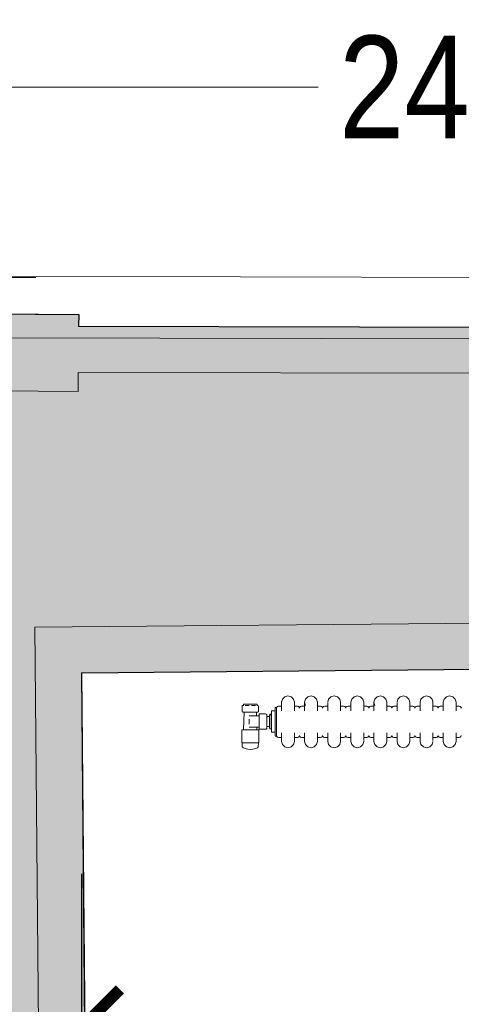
# Model space of a CAD drawing. Extents: x -6068 to 35118, y -17738 to 67348.
# Tile 217 of 243: x 54 to 140, y 23852 to 24043. Entities that reach past the tile are written whole.
import ezdxf

# ---------------------------------------------------------------- set-up
doc = ezdxf.new("R2010")
doc.units = 0
doc.header["$LTSCALE"] = 15
doc.linetypes.add('Continua', pattern=[0])
doc.linetypes.add('Cui_CONTINU', pattern=[0])
doc.layers.get('0').update_dxf_attribs({"linetype": 'CONTINUOUS'})
doc.layers.get('DEFPOINTS').update_dxf_attribs({"linetype": 'CONTINUOUS'})
for name, color, linetype, lineweight, true_color in [('Bloc 3D - Dessin - NIVEAUX - Style par défaut', 7, 'Continua', 0, 0x000000), ('EDL-Mesures et Cotes', 7, 'Continua', 0, 0xc0c0c0), ('Enveloppe - NIVEAUX - Style par défaut', 7, 'Continua', 0, 0x000000), ('Extrusion Solide - NIVEAUX - Style par défaut', 7, 'Continua', 0, 0x000000)]:
    doc.layers.add(name, color=color, linetype=linetype, lineweight=lineweight, true_color=true_color)
for name, color, linetype in [('EDL_COUVERTURE maçonnerie', 5, 'CONTINUOUS'), ('EDL_NIVEAU 1 murs & cloisons', 5, 'CONTINUOUS'), ('PIS-côtes fond de plan', 8, 'Cui_CONTINU'), ('PIS-fond de plan', 7, 'Cui_CONTINU')]:
    doc.layers.add(name, color=color, linetype=linetype)
doc.styles.add('Arial Narrow', font='ARIALN.TTF')
doc.dimstyles.new('Côtes (ech cm) PIS', dxfattribs={"dimscale": 0, "dimtxt": 20, "dimasz": 15, "dimexe": 5, "dimexo": 5, "dimgap": 5, "dimtad": 0, "dimtih": 1, "dimtoh": 1, "dimdec": 0, "dimtxsty": 'Arial Narrow', "dimblk": 'ARCHTICK', "dimcen": 0, "dimclrd": 256, "dimclre": 256, "dimclrt": 256, "dimadec": 0, "dimazin": 0, "dimtfac": 1, "dimtdec": 0, "dimtmove": 2, "dimatfit": 3, "dimfxl": 30, "dimfxlon": 1, "dimlwd": 0, "dimarcsym": 0})

# ---------------------------------------------------------------- blocks, each defined once
blk = doc.blocks.new('EDP_Niveau 1_2025 09 17')
at = {"layer": 'EDL_COUVERTURE maçonnerie', "linetype": 'Continuous', "ltscale": 0.08}
h = blk.add_hatch(color=9, dxfattribs=at)
h.dxf.hatch_style = 1
h.paths.add_polyline_path([(253.77, -14.68), (253.77, -18.68), (256.77, -19.07), (253.16, -37.17), (258.87, -37.12), (258.95, -46.12), (252.43, -46.18), (250.02, -82.2), (66.35, -83.89), (68.04, -267.05), (43.06, -270.18), (43.06, -276.05), (34.12, -276.05), (34.12, -263.48), (18.32, -263.39), (18.33, -260.42), (14.33, -260.39), (14.47, -235.14), (15.57, -235.14), (16.36, -150.48), (17.14, -65.82), (14.22, -65.8), (14.59, -13.65), (65.82, -14.04), (65.81, -16.29), (230.04, -16.69), (230.04, -14.66), (253.77, -14.68)])
at = {"layer": 'Bloc 3D - Dessin - NIVEAUX - Style par défaut', "color": 32, "linetype": 'Continua', "lineweight": 0, "ltscale": 0.1, "true_color": 0xd1591a}
for p, q in [((97.94, -90.21), (97.94, -89.93)), ((97.94, -89.93), (98.02, -89.93)), ((98.02, -89.93), (98.25, -89.93)), ((98.25, -89.93), (98.6, -89.93)), ((98.6, -89.93), (99.04, -89.93)), ((99.04, -89.93), (99.5, -89.93)), ((99.5, -89.93), (99.94, -89.93)), ((99.94, -89.93), (100.29, -89.93)), ((100.29, -89.93), (100.52, -89.93)), ((100.52, -89.93), (100.6, -89.93)), ((100.6, -89.93), (100.6, -90.21)), ((105.53, -88.94), (105.36, -89.57)), ((105.36, -89.79), (105.36, -89.57)), ((105.36, -89.62), (105.36, -89.75)), ((105.36, -89.94), (105.36, -89.75)), ((105.36, -90.2), (105.36, -89.94)), ((105.98, -88.49), (105.53, -88.94)), ((106.61, -88.32), (105.98, -88.49)), ((107.23, -88.49), (106.61, -88.32)), ((107.69, -88.94), (107.23, -88.49)), ((107.86, -89.57), (107.69, -88.94)), ((107.86, -89.62), (107.86, -89.57)), ((107.86, -89.75), (107.86, -89.62)), ((107.86, -89.94), (107.86, -89.75)), ((107.86, -90.2), (107.86, -89.94)), ((110.03, -88.94), (109.86, -89.57)), ((109.86, -89.62), (109.86, -89.57)), ((109.86, -89.79), (109.86, -89.57)), ((109.86, -89.57), (110.03, -90.19)), ((109.86, -89.94), (109.86, -89.75)), ((109.86, -90.2), (109.86, -89.94)), ((110.48, -88.49), (110.03, -88.94)), ((111.11, -88.32), (110.48, -88.49)), ((111.73, -88.49), (111.11, -88.32)), ((112.19, -88.94), (111.73, -88.49)), ((112.36, -89.57), (112.19, -88.94)), ((112.36, -89.75), (112.36, -89.62)), ((112.36, -89.94), (112.36, -89.75)), ((112.36, -90.2), (112.36, -89.94)), ((114.53, -88.94), (114.36, -89.57)), ((114.36, -89.62), (114.36, -89.57)), ((114.36, -89.94), (114.36, -89.75)), ((114.36, -90.2), (114.36, -89.94)), ((114.98, -88.49), (114.53, -88.94)), ((115.61, -88.32), (114.98, -88.49)), ((116.23, -88.49), (115.61, -88.32)), ((116.69, -88.94), (116.23, -88.49)), ((116.86, -89.57), (116.69, -88.94)), ((116.86, -89.62), (116.86, -89.57)), ((116.86, -89.75), (116.86, -89.62)), ((116.86, -89.94), (116.86, -89.75)), ((116.86, -90.2), (116.86, -89.94)), ((119.03, -88.94), (118.86, -89.57)), ((118.86, -89.62), (118.86, -89.75)), ((118.86, -89.94), (118.86, -89.75)), ((118.86, -90.2), (118.86, -89.94)), ((119.48, -88.49), (119.03, -88.94)), ((120.11, -88.32), (119.48, -88.49)), ((120.73, -88.49), (120.11, -88.32)), ((121.19, -88.94), (120.73, -88.49)), ((121.36, -89.57), (121.19, -88.94)), ((121.36, -89.62), (121.36, -89.57)), ((121.36, -89.75), (121.36, -89.62)), ((121.36, -89.94), (121.36, -89.75)), ((121.36, -90.2), (121.36, -89.94)), ((123.53, -88.94), (123.36, -89.57)), ((123.36, -89.62), (123.36, -89.57)), ((123.36, -89.57), (123.53, -90.19)), ((123.36, -89.79), (123.36, -89.57)), ((123.36, -89.94), (123.36, -89.75)), ((123.36, -90.2), (123.36, -89.94)), ((123.98, -88.49), (123.53, -88.94)), ((124.61, -88.32), (123.98, -88.49)), ((125.23, -88.49), (124.61, -88.32)), ((125.69, -88.94), (125.23, -88.49)), ((125.86, -89.57), (125.69, -88.94)), ((125.86, -89.75), (125.86, -89.62)), ((125.86, -89.94), (125.86, -89.75)), ((125.86, -90.2), (125.86, -89.94)), ((128.03, -88.94), (127.86, -89.57)), ((127.86, -89.62), (127.86, -89.57)), ((127.86, -89.94), (127.86, -89.75)), ((127.86, -90.2), (127.86, -89.94)), ((128.49, -88.49), (128.03, -88.94)), ((129.11, -88.32), (128.49, -88.49)), ((129.73, -88.49), (129.11, -88.32)), ((130.19, -88.94), (129.73, -88.49)), ((130.36, -89.57), (130.19, -88.94)), ((130.36, -89.62), (130.36, -89.57)), ((130.36, -89.75), (130.36, -89.62)), ((130.36, -89.94), (130.36, -89.75)), ((130.36, -90.2), (130.36, -89.94)), ((132.53, -88.94), (132.36, -89.57)), ((132.36, -89.62), (132.36, -89.75)), ((132.36, -89.94), (132.36, -89.75)), ((132.36, -90.2), (132.36, -89.94)), ((132.99, -88.49), (132.53, -88.94)), ((133.61, -88.32), (132.99, -88.49)), ((134.23, -88.49), (133.61, -88.32)), ((134.69, -88.94), (134.23, -88.49)), ((134.86, -89.57), (134.69, -88.94)), ((134.86, -89.62), (134.86, -89.57)), ((134.86, -89.75), (134.86, -89.62)), ((134.86, -89.94), (134.86, -89.75)), ((134.86, -90.2), (134.86, -89.94)), ((137.03, -88.94), (136.86, -89.57)), ((136.86, -89.62), (136.86, -89.57)), ((136.86, -89.79), (136.86, -89.57)), ((136.86, -89.94), (136.86, -89.75)), ((136.86, -90.2), (136.86, -89.94)), ((137.49, -88.49), (137.03, -88.94)), ((138.11, -88.32), (137.49, -88.49)), ((138.73, -88.49), (138.11, -88.32)), ((139.19, -88.94), (138.73, -88.49)), ((139.36, -89.57), (139.19, -88.94)), ((139.36, -89.75), (139.36, -89.62)), ((139.36, -89.94), (139.36, -89.75)), ((139.36, -90.2), (139.36, -89.94)), ((97.75, -90.21), (97.67, -90.28)), ((97.67, -90.28), (97.67, -91.43)), ((97.67, -91.43), (97.81, -91.5)), ((98.02, -90.21), (97.75, -90.21)), ((97.81, -91.5), (98.06, -91.5)), ((98.02, -90.21), (97.94, -90.21)), ((97.95, -94.92), (98.06, -91.5)), ((98.06, -91.5), (98.54, -91.5)), ((98.25, -90.21), (98.6, -90.21)), ((98.51, -90.21), (98.25, -90.21)), ((99.04, -90.21), (98.51, -90.21)), ((98.54, -91.5), (100, -91.5)), ((100.03, -90.21), (99.5, -90.21)), ((100.29, -90.21), (99.94, -90.21)), ((100, -91.5), (100.47, -91.5)), ((100.29, -90.21), (100.03, -90.21)), ((100.49, -92.21), (100.47, -91.5)), ((100.47, -91.5), (100.72, -91.5)), ((100.78, -90.21), (100.52, -90.21)), ((100.72, -91.5), (100.87, -91.43)), ((100.87, -90.28), (100.87, -91.43)), ((101, -91.82), (102.21, -91.82)), ((101, -92.11), (101, -91.82)), ((102.21, -91.82), (102.36, -91.86)), ((102.36, -91.86), (102.46, -91.96)), ((102.46, -91.96), (102.49, -92.11)), ((102.98, -92.01), (103.4, -92.01)), ((102.98, -92.27), (102.98, -92.01)), ((103.4, -91.89), (103.04, -91.89)), ((103.04, -92.08), (103.04, -91.94)), ((103.4, -91.24), (104.13, -91.24)), ((103.4, -92.04), (103.4, -91.24)), ((103.4, -92.27), (103.4, -92.04)), ((104.36, -90.57), (104.13, -90.57)), ((104.13, -90.62), (104.13, -90.57)), ((104.13, -90.78), (104.13, -90.62)), ((104.13, -91.04), (104.13, -90.78)), ((104.13, -91.39), (104.13, -91.04)), ((104.13, -91.81), (104.13, -91.39)), ((104.13, -92.3), (104.13, -91.81)), ((104.41, -90.52), (104.36, -90.72)), ((104.36, -90.62), (104.36, -90.78)), ((104.36, -90.78), (104.36, -91.04)), ((104.36, -91.04), (104.36, -91.39)), ((104.36, -91.39), (104.36, -91.81)), ((104.36, -91.81), (104.36, -92.3)), ((104.41, -90.52), (104.56, -90.37)), ((104.56, -90.37), (104.76, -90.32)), ((105.36, -90.32), (104.76, -90.32)), ((105.36, -90.5), (105.36, -90.2)), ((105.36, -90.9), (105.36, -90.5)), ((105.36, -91.21), (105.36, -90.9)), ((107.86, -90.5), (107.86, -90.2)), ((107.86, -90.32), (108.46, -90.32)), ((107.86, -90.9), (107.86, -90.5)), ((107.86, -91.21), (107.86, -90.9)), ((107.86, -91.21), (107.86, -90.9)), ((108.66, -90.37), (108.46, -90.32)), ((108.81, -90.52), (108.66, -90.37)), ((108.86, -90.72), (108.81, -90.52)), ((108.91, -90.52), (108.86, -90.72)), ((108.91, -90.52), (109.06, -90.37)), ((109.06, -90.37), (109.26, -90.32)), ((109.86, -90.32), (109.26, -90.32)), ((109.86, -90.5), (109.86, -90.2)), ((109.86, -90.9), (109.86, -90.5)), ((109.86, -91.21), (109.86, -90.9)), ((112.36, -90.5), (112.36, -90.2)), ((112.36, -90.32), (112.96, -90.32)), ((112.36, -90.9), (112.36, -90.5)), ((112.36, -91.21), (112.36, -90.9)), ((113.16, -90.37), (112.96, -90.32)), ((113.31, -90.52), (113.16, -90.37)), ((113.36, -90.72), (113.31, -90.52)), ((113.41, -90.52), (113.36, -90.72)), ((113.41, -90.52), (113.56, -90.37)), ((113.56, -90.37), (113.76, -90.32)), ((114.36, -90.32), (113.76, -90.32)), ((114.36, -90.5), (114.36, -90.2)), ((114.36, -90.9), (114.36, -90.5)), ((114.36, -91.21), (114.36, -90.9)), ((116.86, -90.5), (116.86, -90.2)), ((116.86, -90.32), (117.46, -90.32)), ((116.86, -90.9), (116.86, -90.5)), ((116.86, -91.21), (116.86, -90.9)), ((116.86, -91.21), (116.86, -90.9)), ((117.66, -90.37), (117.46, -90.32)), ((117.81, -90.52), (117.66, -90.37)), ((117.86, -90.72), (117.81, -90.52)), ((117.91, -90.52), (117.86, -90.72)), ((117.91, -90.52), (118.06, -90.37)), ((118.06, -90.37), (118.26, -90.32)), ((118.86, -90.32), (118.26, -90.32)), ((118.86, -90.5), (118.86, -90.2)), ((118.86, -90.9), (118.86, -90.5)), ((118.86, -91.21), (118.86, -90.9)), ((121.36, -90.5), (121.36, -90.2)), ((121.36, -90.32), (121.96, -90.32)), ((121.36, -90.9), (121.36, -90.5)), ((121.36, -91.21), (121.36, -90.9)), ((121.36, -91.21), (121.36, -90.9)), ((122.16, -90.37), (121.96, -90.32)), ((122.31, -90.52), (122.16, -90.37)), ((122.36, -90.72), (122.31, -90.52)), ((122.41, -90.52), (122.36, -90.72)), ((122.41, -90.52), (122.56, -90.37)), ((122.56, -90.37), (122.76, -90.32)), ((123.36, -90.32), (122.76, -90.32)), ((123.36, -90.5), (123.36, -90.2)), ((123.36, -90.9), (123.36, -90.5)), ((123.36, -91.21), (123.36, -90.9)), ((125.86, -90.5), (125.86, -90.2)), ((125.86, -90.32), (126.46, -90.32)), ((125.86, -90.9), (125.86, -90.5)), ((125.86, -91.21), (125.86, -90.9)), ((125.86, -91.21), (125.86, -90.9)), ((126.66, -90.37), (126.46, -90.32)), ((126.81, -90.52), (126.66, -90.37)), ((126.86, -90.72), (126.81, -90.52)), ((126.91, -90.52), (126.86, -90.72)), ((126.91, -90.52), (127.06, -90.37)), ((127.06, -90.37), (127.26, -90.32)), ((127.86, -90.32), (127.26, -90.32)), ((127.86, -90.5), (127.86, -90.2)), ((127.86, -90.9), (127.86, -90.5)), ((127.86, -91.21), (127.86, -90.9)), ((130.36, -90.5), (130.36, -90.2)), ((130.36, -90.32), (130.96, -90.32)), ((130.36, -90.9), (130.36, -90.5)), ((130.36, -91.21), (130.36, -90.9)), ((130.36, -91.21), (130.36, -90.9)), ((131.16, -90.37), (130.96, -90.32)), ((131.31, -90.52), (131.16, -90.37)), ((131.36, -90.72), (131.31, -90.52)), ((131.41, -90.52), (131.36, -90.72)), ((131.41, -90.52), (131.56, -90.37)), ((131.56, -90.37), (131.76, -90.32)), ((132.36, -90.32), (131.76, -90.32)), ((132.36, -90.5), (132.36, -90.2)), ((132.36, -90.9), (132.36, -90.5)), ((132.36, -91.21), (132.36, -90.9)), ((134.86, -90.5), (134.86, -90.2)), ((134.86, -90.32), (135.46, -90.32)), ((134.86, -90.9), (134.86, -90.5)), ((134.86, -91.21), (134.86, -90.9)), ((134.86, -91.21), (134.86, -90.9)), ((135.66, -90.37), (135.46, -90.32)), ((135.81, -90.52), (135.66, -90.37)), ((135.86, -90.72), (135.81, -90.52)), ((135.91, -90.52), (135.86, -90.72)), ((135.91, -90.52), (136.06, -90.37)), ((136.06, -90.37), (136.26, -90.32)), ((136.86, -90.32), (136.26, -90.32)), ((136.86, -90.5), (136.86, -90.2)), ((136.86, -90.9), (136.86, -90.5)), ((136.86, -91.21), (136.86, -90.9)), ((139.36, -90.5), (139.36, -90.2)), ((139.36, -90.32), (139.96, -90.32)), ((139.36, -90.9), (139.36, -90.5)), ((139.36, -91.21), (139.36, -90.9)), ((139.36, -91.21), (139.36, -90.9)), ((140.16, -90.37), (139.96, -90.32)), ((140.31, -90.52), (140.16, -90.37)), ((140.36, -90.72), (140.31, -90.52)), ((140.41, -90.52), (140.36, -90.72)), ((99.02, -92.21), (100.49, -92.21)), ((99.02, -93.31), (99.02, -92.82)), ((99.02, -93.8), (99.02, -93.31)), ((100.49, -92.21), (101, -92.21)), ((101, -92.21), (101, -92.11)), ((101, -92.65), (101, -92.21)), ((101, -93.31), (101, -92.65)), ((101, -93.98), (101, -93.31)), ((101, -94.42), (101, -93.98)), ((102.49, -92.11), (102.49, -92.34)), ((102.49, -92.31), (102.98, -92.31)), ((102.49, -92.34), (102.49, -92.77)), ((102.49, -92.77), (102.49, -93.31)), ((102.49, -93.31), (102.49, -93.85)), ((102.49, -93.85), (102.49, -94.28)), ((102.98, -92.73), (102.98, -92.27)), ((102.98, -93.31), (102.98, -92.73)), ((102.98, -93.89), (102.98, -93.31)), ((102.98, -94.35), (102.98, -93.89)), ((103.04, -92.31), (103.04, -92.08)), ((103.04, -92.6), (103.04, -92.31)), ((103.04, -92.94), (103.04, -92.6)), ((103.04, -93.31), (103.04, -92.94)), ((103.04, -93.68), (103.04, -93.31)), ((103.04, -94.02), (103.04, -93.68)), ((103.4, -92.51), (103.4, -92.27)), ((103.4, -94.11), (103.4, -92.51)), ((104.13, -92.82), (104.13, -92.3)), ((104.13, -93.37), (104.13, -92.82)), ((104.13, -93.92), (104.13, -93.37)), ((104.13, -94.44), (104.13, -93.92)), ((104.36, -92.3), (104.36, -92.82)), ((104.36, -92.82), (104.36, -93.37)), ((104.36, -93.37), (104.36, -93.92)), ((104.36, -93.92), (104.36, -94.44)), ((97.61, -94.92), (97.64, -97.44)), ((97.61, -94.92), (97.71, -94.92)), ((97.71, -94.92), (98, -94.92)), ((98, -94.92), (98.44, -94.92)), ((98.44, -94.92), (98.98, -94.92)), ((98.98, -94.92), (99.56, -94.92)), ((99.02, -94.42), (100.54, -94.42)), ((99.56, -94.92), (100.1, -94.92)), ((100.1, -94.92), (100.54, -94.92)), ((100.54, -94.42), (101, -94.42)), ((100.55, -94.92), (100.54, -94.42)), ((100.54, -94.92), (100.83, -94.92)), ((100.83, -94.92), (100.93, -94.92)), ((100.93, -94.92), (100.9, -97.44)), ((101, -94.51), (101, -94.42)), ((101, -94.81), (101, -94.51)), ((101, -94.81), (102.21, -94.81)), ((102.21, -94.81), (102.36, -94.77)), ((102.36, -94.77), (102.46, -94.66)), ((102.46, -94.66), (102.49, -94.52)), ((102.49, -94.28), (102.49, -94.52)), ((102.98, -94.31), (102.49, -94.31)), ((102.98, -94.61), (102.98, -94.35)), ((103.04, -94.31), (103.04, -94.02)), ((103.04, -94.54), (103.04, -94.31)), ((103.04, -94.68), (103.04, -94.54)), ((103.04, -94.73), (103.04, -94.68)), ((103.4, -94.73), (103.04, -94.73)), ((103.4, -94.58), (103.4, -94.11)), ((103.4, -95.38), (103.4, -94.58)), ((103.4, -95.38), (104.13, -95.38)), ((104.13, -94.92), (104.13, -94.44)), ((104.13, -95.35), (104.13, -94.92)), ((104.13, -95.7), (104.13, -95.35)), ((104.13, -95.96), (104.13, -95.7)), ((104.36, -94.44), (104.36, -94.92)), ((104.36, -94.92), (104.36, -95.35)), ((104.36, -95.35), (104.36, -95.7)), ((104.36, -95.7), (104.36, -95.96)), ((105.36, -95.84), (105.36, -95.53)), ((105.36, -96.24), (105.36, -95.84)), ((107.86, -95.53), (107.86, -95.84)), ((107.86, -95.84), (107.86, -96.24)), ((109.86, -95.53), (109.86, -95.84)), ((109.86, -95.84), (109.86, -95.53)), ((109.86, -96.24), (109.86, -95.84)), ((112.36, -95.53), (112.36, -95.84)), ((112.36, -95.84), (112.36, -96.24)), ((114.36, -95.84), (114.36, -95.53)), ((114.36, -95.53), (114.36, -95.84)), ((114.36, -96.24), (114.36, -95.84)), ((116.86, -95.53), (116.86, -95.84)), ((116.86, -95.84), (116.86, -96.24)), ((118.86, -95.84), (118.86, -95.53)), ((118.86, -96.24), (118.86, -95.84)), ((121.36, -95.53), (121.36, -95.84)), ((121.36, -95.84), (121.36, -96.24)), ((123.36, -95.84), (123.36, -95.53)), ((123.36, -95.53), (123.36, -95.84)), ((123.36, -96.24), (123.36, -95.84)), ((125.86, -95.53), (125.86, -95.84)), ((125.86, -95.84), (125.86, -96.24)), ((127.86, -95.84), (127.86, -95.53)), ((127.86, -95.53), (127.86, -95.84)), ((127.86, -96.24), (127.86, -95.84)), ((130.36, -95.53), (130.36, -95.84)), ((130.36, -95.84), (130.36, -96.24)), ((132.36, -95.84), (132.36, -95.53)), ((132.36, -96.24), (132.36, -95.84)), ((134.86, -95.53), (134.86, -95.84)), ((134.86, -95.84), (134.86, -96.24)), ((136.86, -95.84), (136.86, -95.53)), ((136.86, -96.24), (136.86, -95.84)), ((139.36, -95.53), (139.36, -95.84)), ((139.36, -95.84), (139.36, -96.24)), ((97.74, -97.44), (97.64, -97.44)), ((97.7, -97.44), (97.71, -98.23)), ((98.02, -97.44), (97.74, -97.44)), ((98.45, -97.44), (98.02, -97.44)), ((98.99, -97.44), (98.45, -97.44)), ((99.55, -97.44), (98.99, -97.44)), ((100.08, -97.44), (99.55, -97.44)), ((100.52, -97.44), (100.08, -97.44)), ((100.8, -97.44), (100.52, -97.44)), ((100.9, -97.44), (100.8, -97.44)), ((100.84, -97.44), (100.83, -98.23)), ((104.13, -96.12), (104.13, -95.96)), ((104.36, -96.17), (104.13, -96.17)), ((104.36, -95.96), (104.36, -96.12)), ((104.41, -96.22), (104.36, -96.01)), ((104.36, -96.12), (104.36, -96.17)), ((104.41, -96.22), (104.56, -96.37)), ((104.76, -96.42), (104.56, -96.37)), ((104.76, -96.42), (105.36, -96.42)), ((105.36, -96.95), (105.36, -96.24)), ((105.36, -96.24), (105.36, -96.54)), ((105.36, -96.8), (105.36, -96.54)), ((105.36, -96.99), (105.36, -96.8)), ((105.36, -97.12), (105.36, -96.99)), ((105.36, -97.17), (105.53, -97.79)), ((105.53, -97.79), (105.98, -98.25)), ((107.23, -98.25), (107.69, -97.79)), ((107.69, -97.79), (107.86, -97.17)), ((107.86, -96.24), (107.86, -96.54)), ((107.86, -96.24), (107.86, -96.95)), ((107.86, -96.42), (108.46, -96.42)), ((107.86, -96.8), (107.86, -96.54)), ((107.86, -96.99), (107.86, -96.8)), ((107.86, -96.99), (107.86, -97.12)), ((107.86, -97.12), (107.86, -97.17)), ((108.66, -96.37), (108.46, -96.42)), ((108.46, -96.42), (108.66, -96.37)), ((108.66, -96.37), (108.81, -96.22)), ((108.86, -96.01), (108.81, -96.22)), ((108.91, -96.22), (109.06, -96.37)), ((109.26, -96.42), (109.06, -96.37)), ((109.26, -96.42), (109.86, -96.42)), ((109.86, -96.24), (109.86, -96.54)), ((109.86, -96.95), (109.86, -96.24)), ((109.86, -96.8), (109.86, -96.54)), ((109.86, -96.99), (109.86, -96.8)), ((109.86, -97.12), (109.86, -96.99)), ((109.86, -97.17), (110.03, -97.79)), ((110.03, -97.79), (110.48, -98.25)), ((111.73, -98.25), (112.19, -97.79)), ((112.19, -97.79), (112.36, -97.17)), ((112.36, -96.24), (112.36, -96.54)), ((112.36, -96.42), (112.96, -96.42)), ((112.36, -96.8), (112.36, -96.54)), ((112.36, -96.99), (112.36, -96.8)), ((112.36, -96.99), (112.36, -97.12)), ((112.36, -97.12), (112.36, -97.17)), ((113.16, -96.37), (112.96, -96.42)), ((113.16, -96.37), (113.31, -96.22)), ((113.36, -96.01), (113.31, -96.22)), ((113.31, -96.22), (113.36, -96.01)), ((113.41, -96.22), (113.36, -96.01)), ((113.41, -96.22), (113.56, -96.37)), ((113.76, -96.42), (113.56, -96.37)), ((113.76, -96.42), (114.36, -96.42)), ((114.36, -96.24), (114.36, -96.54)), ((114.36, -96.8), (114.36, -96.54)), ((114.36, -96.99), (114.36, -96.8)), ((114.36, -97.12), (114.36, -96.99)), ((114.36, -97.17), (114.53, -97.79)), ((114.53, -97.79), (114.98, -98.25)), ((116.23, -98.25), (116.69, -97.79)), ((116.69, -97.79), (116.86, -97.17)), ((116.86, -96.24), (116.86, -96.54)), ((116.86, -96.42), (117.46, -96.42)), ((116.86, -96.8), (116.86, -96.54)), ((116.86, -96.99), (116.86, -96.8)), ((116.86, -96.99), (116.86, -97.12)), ((116.86, -97.12), (116.86, -97.17)), ((117.66, -96.37), (117.46, -96.42)), ((117.46, -96.42), (117.66, -96.37)), ((117.66, -96.37), (117.81, -96.22)), ((117.81, -96.22), (117.86, -96.01)), ((117.86, -96.01), (117.81, -96.22)), ((117.91, -96.22), (117.86, -96.01)), ((117.91, -96.22), (118.06, -96.37)), ((118.26, -96.42), (118.06, -96.37)), ((118.26, -96.42), (118.86, -96.42)), ((118.86, -96.24), (118.86, -96.54)), ((118.86, -96.8), (118.86, -96.54)), ((118.86, -96.99), (118.86, -96.8)), ((118.86, -97.12), (118.86, -96.99)), ((118.86, -97.12), (118.86, -97.17)), ((118.86, -97.17), (119.03, -97.79)), ((119.03, -97.79), (119.48, -98.25)), ((120.73, -98.25), (121.19, -97.79)), ((121.19, -97.79), (121.36, -97.17)), ((121.36, -96.24), (121.36, -96.54)), ((121.36, -96.24), (121.36, -96.95)), ((121.36, -96.42), (121.96, -96.42)), ((121.36, -96.8), (121.36, -96.54)), ((121.36, -96.99), (121.36, -96.8)), ((121.36, -97.12), (121.36, -97.17)), ((122.16, -96.37), (121.96, -96.42)), ((121.96, -96.42), (122.16, -96.37)), ((122.16, -96.37), (122.31, -96.22)), ((122.36, -96.01), (122.31, -96.22)), ((122.41, -96.22), (122.56, -96.37)), ((122.76, -96.42), (122.56, -96.37)), ((122.76, -96.42), (123.36, -96.42)), ((123.36, -96.24), (123.36, -96.54)), ((123.36, -96.95), (123.36, -96.24)), ((123.36, -96.8), (123.36, -96.54)), ((123.36, -96.99), (123.36, -96.8)), ((123.36, -97.12), (123.36, -96.99)), ((123.36, -97.17), (123.53, -97.79)), ((123.53, -97.79), (123.98, -98.25)), ((125.23, -98.25), (125.69, -97.79)), ((125.69, -97.79), (125.86, -97.17)), ((125.86, -96.24), (125.86, -96.54)), ((125.86, -96.24), (125.86, -96.95)), ((125.86, -96.42), (126.46, -96.42)), ((125.86, -96.8), (125.86, -96.54)), ((125.86, -96.99), (125.86, -96.8)), ((125.86, -96.99), (125.86, -97.12)), ((125.86, -97.12), (125.86, -97.17)), ((126.46, -96.42), (126.66, -96.37)), ((126.66, -96.37), (126.46, -96.42)), ((126.66, -96.37), (126.81, -96.22)), ((126.81, -96.22), (126.86, -96.01)), ((126.86, -96.01), (126.81, -96.22)), ((126.91, -96.22), (126.86, -96.01)), ((126.91, -96.22), (127.06, -96.37)), ((127.26, -96.42), (127.06, -96.37)), ((127.26, -96.42), (127.86, -96.42)), ((127.86, -96.24), (127.86, -96.54)), ((127.86, -96.8), (127.86, -96.54)), ((127.86, -96.99), (127.86, -96.8)), ((127.86, -97.12), (127.86, -96.99)), ((127.86, -97.17), (128.03, -97.79)), ((128.03, -97.79), (128.49, -98.25)), ((129.73, -98.25), (130.19, -97.79)), ((130.19, -97.79), (130.36, -97.17)), ((130.36, -96.24), (130.36, -96.54)), ((130.36, -96.42), (130.96, -96.42)), ((130.36, -96.8), (130.36, -96.54)), ((130.36, -96.99), (130.36, -96.8)), ((130.36, -96.99), (130.36, -97.12)), ((130.36, -97.12), (130.36, -97.17)), ((131.16, -96.37), (130.96, -96.42)), ((131.16, -96.37), (131.31, -96.22)), ((131.31, -96.22), (131.36, -96.01)), ((131.36, -96.01), (131.31, -96.22)), ((131.41, -96.22), (131.36, -96.01)), ((131.41, -96.22), (131.56, -96.37)), ((131.76, -96.42), (131.56, -96.37)), ((131.76, -96.42), (132.36, -96.42)), ((132.36, -96.24), (132.36, -96.54)), ((132.36, -96.8), (132.36, -96.54)), ((132.36, -96.99), (132.36, -96.8)), ((132.36, -97.12), (132.36, -96.99)), ((132.36, -97.17), (132.53, -97.79)), ((132.53, -97.79), (132.99, -98.25)), ((134.23, -98.25), (134.69, -97.79)), ((134.69, -97.79), (134.86, -97.17)), ((134.86, -96.24), (134.86, -96.54)), ((134.86, -96.24), (134.86, -96.95)), ((134.86, -96.42), (135.46, -96.42)), ((134.86, -96.8), (134.86, -96.54)), ((134.86, -96.99), (134.86, -96.8)), ((135.46, -96.42), (135.66, -96.37)), ((135.66, -96.37), (135.46, -96.42)), ((135.66, -96.37), (135.81, -96.22)), ((135.86, -96.01), (135.81, -96.22)), ((135.91, -96.22), (135.86, -96.01)), ((135.91, -96.22), (136.06, -96.37)), ((136.26, -96.42), (136.06, -96.37)), ((136.26, -96.42), (136.86, -96.42)), ((136.86, -96.24), (136.86, -96.54)), ((136.86, -96.95), (136.86, -96.24)), ((136.86, -96.8), (136.86, -96.54)), ((136.86, -96.99), (136.86, -96.8)), ((136.86, -97.12), (136.86, -96.99)), ((136.86, -97.17), (137.03, -97.79)), ((137.03, -97.79), (137.49, -98.25)), ((138.73, -98.25), (139.19, -97.79)), ((139.19, -97.79), (139.36, -97.17)), ((139.36, -96.24), (139.36, -96.54)), ((139.36, -96.24), (139.36, -96.95)), ((139.36, -96.42), (139.96, -96.42)), ((139.36, -96.8), (139.36, -96.54)), ((139.36, -96.99), (139.36, -96.8)), ((139.36, -96.99), (139.36, -97.12)), ((139.36, -97.12), (139.36, -97.17)), ((139.96, -96.42), (140.16, -96.37)), ((140.16, -96.37), (139.96, -96.42)), ((140.16, -96.37), (140.31, -96.22)), ((140.36, -96.01), (140.31, -96.22)), ((97.73, -98.3), (97.79, -98.37)), ((97.79, -98.37), (97.9, -98.44)), ((97.9, -98.44), (98.07, -98.52)), ((98.07, -98.52), (98.43, -98.63)), ((98.43, -98.63), (98.8, -98.7)), ((98.8, -98.7), (99.27, -98.73)), ((99.74, -98.7), (99.27, -98.73)), ((100.11, -98.63), (99.74, -98.7)), ((100.46, -98.52), (100.11, -98.63)), ((100.64, -98.44), (100.46, -98.52)), ((100.64, -98.44), (100.74, -98.37)), ((100.81, -98.3), (100.74, -98.37)), ((105.98, -98.25), (106.61, -98.42)), ((106.61, -98.42), (107.23, -98.25)), ((110.48, -98.25), (111.11, -98.42)), ((111.11, -98.42), (111.73, -98.25)), ((114.98, -98.25), (115.61, -98.42)), ((115.61, -98.42), (116.23, -98.25)), ((119.48, -98.25), (120.11, -98.42)), ((120.11, -98.42), (120.73, -98.25)), ((123.98, -98.25), (124.61, -98.42)), ((124.61, -98.42), (125.23, -98.25)), ((128.49, -98.25), (129.11, -98.42)), ((129.11, -98.42), (129.73, -98.25)), ((132.99, -98.25), (133.61, -98.42)), ((133.61, -98.42), (134.23, -98.25)), ((137.49, -98.25), (138.11, -98.42)), ((138.11, -98.42), (138.73, -98.25))]:
    blk.add_line(p, q, dxfattribs=at)
at = {"layer": 'EDL_NIVEAU 1 murs & cloisons', "linetype": 'Continuous', "ltscale": 0.08}
blk.add_lwpolyline([(250.02, -82.2), (66.35, -83.89), (68.04, -267.05), (43.06, -270.18), (43.06, -276.05), (34.12, -276.05), (34.12, -263.48), (18.32, -263.39), (18.33, -260.42), (14.33, -260.39), (14.47, -235.14), (15.57, -235.14), (16.36, -150.48), (17.14, -65.82), (14.22, -65.8), (14.59, -13.65), (65.82, -14.04), (65.81, -16.29), (230.04, -16.69), (230.04, -14.66), (253.77, -14.68)], dxfattribs=at)
at = {"layer": 'Enveloppe - NIVEAUX - Style par défaut', "color": 18, "linetype": 'Continua', "lineweight": 20, "ltscale": 0.1, "true_color": 0x000000}
for p, q in [((65.82, -14.04), (14.59, -13.65)), ((65.8, -16.29), (65.82, -14.04)), ((235.46, -16.7), (65.8, -16.29)), ((65.7, -29.04), (65.73, -25.29)), ((65.73, -25.29), (235.46, -25.7)), ((29.48, -28.76), (65.7, -29.04)), ((241.6, -73.28), (57.27, -74.91)), ((57.27, -74.91), (58.96, -259.12)), ((66.35, -83.83), (250.02, -82.2)), ((68.04, -267.05), (66.35, -83.83))]:
    blk.add_line(p, q, dxfattribs=at)
at = {"layer": 'Extrusion Solide - NIVEAUX - Style par défaut', "color": 253, "linetype": 'Continua', "lineweight": 13, "ltscale": 0.1, "true_color": 0xa5a5c0}
for p, q in [((629.32, -8), (6.18, -6.45)), ((18.11, -18.48), (617.4, -19.97))]:
    blk.add_line(p, q, dxfattribs=at)
blk = doc.blocks.new('_ArchTick')
at = {"color": 0, "linetype": 'ByBlock', "const_width": 0.15}
blk.add_lwpolyline([(-0.5, -0.5), (0.5, 0.5)], dxfattribs=at)
blk = doc.blocks.new('*D149')
at = {"layer": 'DEFPOINTS', "color": 0, "linetype": 'Continuous', "ltscale": 0.08, "transparency": 16777216}
for p in [(256.75, 24030.28), (14.56, 23986.35), (256.75, 23980.83)]:
    blk.add_point(p, dxfattribs=at)
at = {"layer": 'EDL-Mesures et Cotes', "linetype": 'Continuous', "lineweight": -2, "ltscale": 0.08, "transparency": 16777216}
for p, q in [((14.56, 24000.28), (14.56, 24035.28)), ((256.75, 24000.28), (256.75, 24035.28))]:
    blk.add_line(p, q, dxfattribs=at)
at = {"layer": 'EDL-Mesures et Cotes', "linetype": 'Continuous', "lineweight": 0, "ltscale": 0.08, "transparency": 16777216}
for p, q in [((14.56, 24030.28), (112.47, 24030.28)), ((256.75, 24030.28), (158.84, 24030.28))]:
    blk.add_line(p, q, dxfattribs=at)
at = {"layer": 'EDL-Mesures et Cotes', "linetype": 'Continuous', "lineweight": 0, "ltscale": 0.08, "transparency": 16777216, "xscale": 15, "yscale": 15, "zscale": 15, "rotation": 180}
blk.add_blockref('_ArchTick', (14.56, 24030.28), dxfattribs=at)
at = {"layer": 'EDL-Mesures et Cotes', "linetype": 'Continuous', "lineweight": 0, "ltscale": 0.08, "transparency": 16777216, "xscale": 15, "yscale": 15, "zscale": 15}
blk.add_blockref('_ArchTick', (256.75, 24030.28), dxfattribs=at)
at = {"layer": 'EDL-Mesures et Cotes', "linetype": 'Continuous', "ltscale": 0.08, "transparency": 16777216, "insert": (135.66, 24030.28), "char_height": 20, "attachment_point": 5, "style": 'Arial Narrow'}
blk.add_mtext('242', dxfattribs=at)
blk = doc.blocks.new('*D325')
at = {"layer": 'DEFPOINTS', "color": 0, "linetype": 'Continuous', "ltscale": 0.08, "transparency": 16777216}
for p in [(546.56, 23918.78), (66.35, 23916.11), (546.56, 23847.01)]:
    blk.add_point(p, dxfattribs=at)
at = {"layer": 'EDL-Mesures et Cotes', "linetype": 'Continuous', "lineweight": -2, "ltscale": 0.08, "transparency": 16777216}
for p, q in [((66.35, 23877.01), (66.35, 23842.01)), ((546.56, 23877.01), (546.56, 23842.01))]:
    blk.add_line(p, q, dxfattribs=at)
at = {"layer": 'EDL-Mesures et Cotes', "linetype": 'Continuous', "lineweight": 0, "ltscale": 0.08, "transparency": 16777216}
for p, q in [((66.35, 23847.01), (283.04, 23847.01)), ((546.56, 23847.01), (329.87, 23847.01))]:
    blk.add_line(p, q, dxfattribs=at)
at = {"layer": 'EDL-Mesures et Cotes', "linetype": 'Continuous', "lineweight": 0, "ltscale": 0.08, "transparency": 16777216, "xscale": 15, "yscale": 15, "zscale": 15, "rotation": 180}
blk.add_blockref('_ArchTick', (66.35, 23847.01), dxfattribs=at)
at = {"layer": 'EDL-Mesures et Cotes', "linetype": 'Continuous', "lineweight": 0, "ltscale": 0.08, "transparency": 16777216, "xscale": 15, "yscale": 15, "zscale": 15}
blk.add_blockref('_ArchTick', (546.56, 23847.01), dxfattribs=at)
at = {"layer": 'EDL-Mesures et Cotes', "linetype": 'Continuous', "ltscale": 0.08, "transparency": 16777216, "insert": (306.46, 23847.01), "char_height": 20, "attachment_point": 5, "style": 'Arial Narrow'}
blk.add_mtext('480', dxfattribs=at)

msp = doc.modelspace()

# ---------------------------------------------------------------- linework, layer by layer
at = {"layer": 'PIS-côtes fond de plan'}
msp.add_lwpolyline([(57.49, 23993.11), (6.26, 23993.51), (5.89, 23941.36)], dxfattribs=at)

# ---------------------------------------------------------------- block references
at = {"layer": 'PIS-fond de plan'}
msp.add_blockref('EDP_Niveau 1_2025 09 17', (0, 24000), dxfattribs=at)

# ---------------------------------------------------------------- dimensions: what is measured, and where the dimension line sits
at = {"layer": 'EDL-Mesures et Cotes', "linetype": 'Continuous', "ltscale": 0.08}
for base, p1, p2, picture, middle in [((256.75, 24030.28), (14.56, 23986.35), (256.75, 23980.83), '*D149', (135.66, 24030.28)), ((546.56, 23847.01), (66.35, 23916.11), (546.56, 23918.78), '*D325', (306.46, 23847.01))]:
    dim = msp.add_linear_dim(base=base, p1=p1, p2=p2, dimstyle='Côtes (ech cm) PIS', override={"dimscale": 1}, dxfattribs=at)
    dim.commit()
    dim.dimension.update_dxf_attribs({"geometry": picture, "text_midpoint": middle})

doc.saveas('drawing.dxf')
